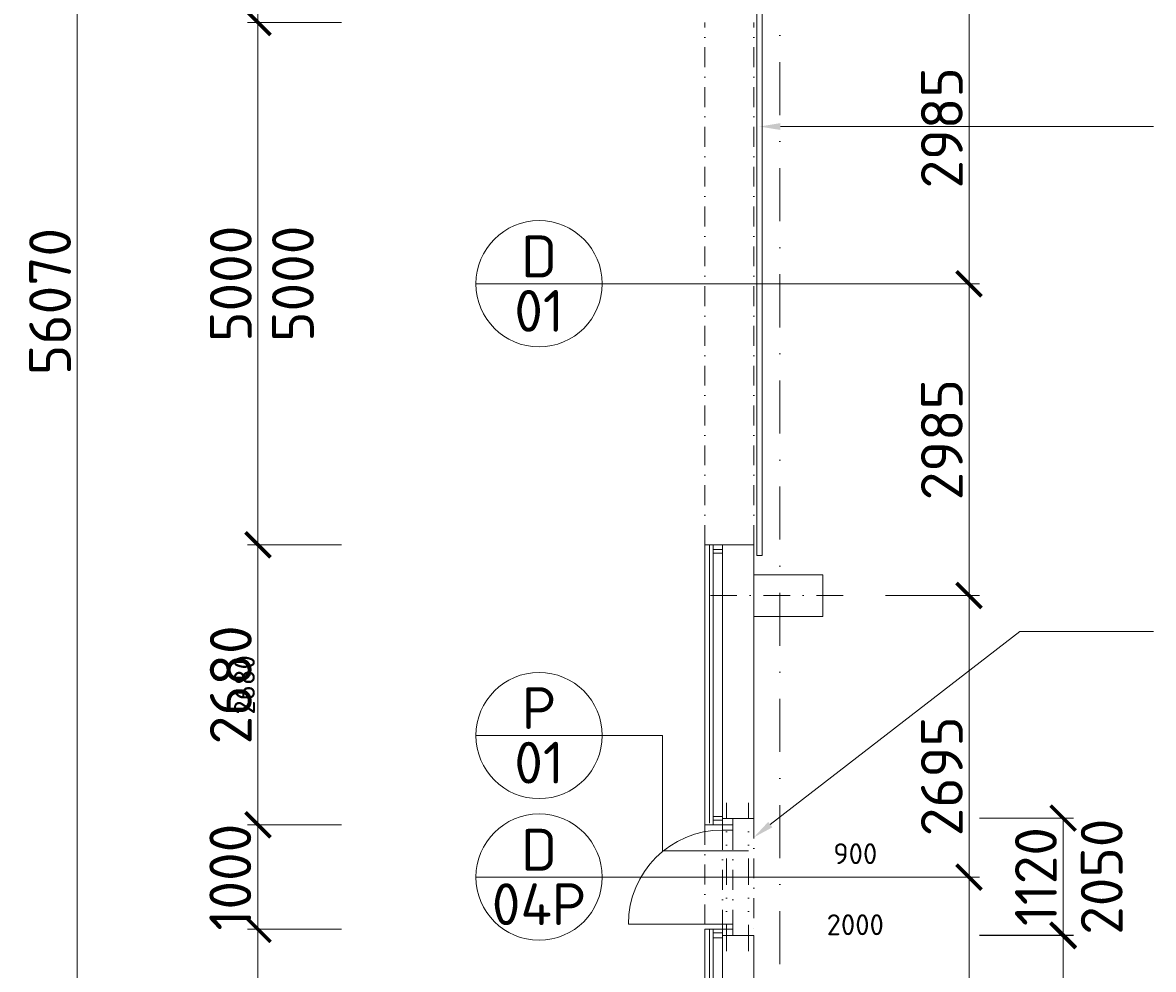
# Model space of a CAD drawing. Header units: millimetres. Extents: x -796345 to 3713765, y -2985421 to 2187451.
# Tile 103 of 256: x -1247 to 9574, y 47821 to 56885. Entities that reach past the tile are written whole.
import ezdxf
from ezdxf import colors
from ezdxf.entities.mleader import LeaderData, LeaderLine
from ezdxf.enums import TextEntityAlignment as Align
from ezdxf.math import Vec2, Vec3

# ---------------------------------------------------------------- set-up
doc = ezdxf.new("R2010")
doc.units = ezdxf.units.MM
doc.header["$PDMODE"] = 1
for name, pattern in [('CENTERX2', [101.6, 63.5, -12.7, 12.7, -12.7]), ('DASHDOT', [25.4, 12.7, -6.35, 0, -6.35]), ('DIVIDE', [31.75, 12.7, -6.35, 0, -6.35, 0, -6.35]), ('DĚLICÍX2', [63.5, 25.4, -12.7, 0, -12.7, 0, -12.7]), ('ČERCHOVANÁ', [25.4, 12.7, -6.35, 0, -6.35])]:
    doc.linetypes.add(name, pattern=pattern)
doc.layers.get('Defpoints').update_dxf_attribs({"color": 8})
for name, color, linetype, lineweight in [('A99_N_kce-nad-nevid', 7, 'DIVIDE', 20), ('A99_N_kce-nad-vid', 7, 'DASHDOT', 5), ('A99_N_kce-rez-sil', 6, 'Continuous', 18), ('A99_N_kce-rez-ten', 4, 'Continuous', 9), ('A99_N_koty-200', 5, 'Continuous', 5), ('A99_N_osy', 1, 'CENTERX2', 9), ('A99_N_sraf', 252, 'Continuous', 0), ('A99_N_txt-popis-50', 240, 'Continuous', 9), ('A99_N_vypln-dve', 5, 'Continuous', 5), ('A99_N_znaceni 200', 5, 'Continuous', 5), ('A99_S_kce-rez-sil', 7, 'Continuous', 15), ('A99_S_kce-rez-ten', 7, 'Continuous', 9), ('A99_S_sloupy', 7, 'Continuous', 5)]:
    doc.layers.add(name, color=color, linetype=linetype, lineweight=lineweight)
doc.styles.add('A99_kota', font='isocpeur.ttf', dxfattribs={"height": 2})
doc.styles.add('A99_popis', font='isocpeur.ttf')
doc.linetypes.add('IZOLACE', pattern='A,0.00254,-2.54,[134,ltypeshp.shx,S=2.54,R=0,X=-2.54,Y=0],-5.08,[134,ltypeshp.shx,S=2.54,R=180,X=2.54,Y=0],-2.54', length=10.16254)
doc.dimstyles.new('A99_kota_200 new', dxfattribs={"dimscale": 200, "dimtxt": 2, "dimasz": 1.2, "dimexe": 0.5, "dimexo": 1.5, "dimgap": 0.3, "dimtad": 1, "dimdec": 0, "dimzin": 3, "dimdsep": 46, "dimtxsty": 'A99_kota', "dimblk": 'ARCHTICK', "dimcen": 2.5, "dimazin": 2, "dimtfac": 0.75, "dimtdec": 0, "dimtmove": 2, "dimatfit": 0, "dimfxl": 4, "dimfxlon": 1, "dimtolj": 1, "dimtzin": 0, "dimlwd": 5, "dimlwe": 5, "dimarcsym": 0})

# ---------------------------------------------------------------- blocks, each defined once
blk = doc.blocks.new('_ArchTick')
at = {"color": 0, "linetype": 'ByBlock', "const_width": 0.15}
blk.add_lwpolyline([(-0.5, -0.5), (0.5, 0.5)], dxfattribs=at)
blk = doc.blocks.new('*D1755')
at = {"layer": 'A99_N_koty-200', "color": 0, "lineweight": 5}
for p, q in [((1405, 51885), (955, 51885)), ((1005, 51885), (1005, 49205)), ((1405, 49205), (955, 49205))]:
    blk.add_line(p, q, dxfattribs=at)
at = {"layer": 'Defpoints', "color": 0, "lineweight": 0}
for p in [(5280, 51885), (1005, 49205), (5280, 49205)]:
    blk.add_point(p, dxfattribs=at)
at = {"layer": 'A99_N_koty-200', "color": 0, "lineweight": 5, "xscale": 120, "yscale": 120, "zscale": 120}
for p, rotation in [((1005, 51885), 90), ((1005, 49205), 270)]:
    blk.add_blockref('_ArchTick', p, dxfattribs=dict(at, rotation=rotation))
at = {"layer": 'A99_N_koty-200', "color": 0, "insert": (875, 50545), "char_height": 200, "attachment_point": 5, "rotation": 90, "style": 'A99_kota'}
blk.add_mtext('\\A1;2680', dxfattribs=at)
blk = doc.blocks.new('*D293')
at = {"layer": 'A99_N_koty-200', "color": 0, "lineweight": 5, "transparency": 16777216}
for p, q in [((1805, 56885), (905, 56885)), ((1005, 56885), (1005, 51885)), ((1805, 51885), (905, 51885))]:
    blk.add_line(p, q, dxfattribs=at)
at = {"layer": 'Defpoints', "color": 0, "lineweight": 0, "transparency": 16777216}
for p in [(5280, 56885), (1005, 51885), (5280, 51885)]:
    blk.add_point(p, dxfattribs=at)
at = {"layer": 'A99_N_koty-200', "color": 0, "lineweight": 5, "transparency": 16777216, "xscale": 240, "yscale": 240, "zscale": 240}
for p, rotation in [((1005, 56885), 90), ((1005, 51885), 270)]:
    blk.add_blockref('_ArchTick', p, dxfattribs=dict(at, rotation=rotation))
at = {"layer": 'A99_N_koty-200', "color": 0, "transparency": 16777216, "insert": (745, 54385), "char_height": 400, "attachment_point": 5, "rotation": 90, "style": 'A99_kota'}
blk.add_mtext('\\A1;5000', dxfattribs=at)
blk = doc.blocks.new('*D296')
at = {"layer": 'A99_N_koty-200', "color": 0, "lineweight": 5, "transparency": 16777216}
for p, q in [((1805, 66160), (905, 66160)), ((1005, 66160), (1005, 56885)), ((1805, 56885), (905, 56885))]:
    blk.add_line(p, q, dxfattribs=at)
at = {"layer": 'Defpoints', "color": 0, "lineweight": 0, "transparency": 16777216}
for p in [(5280, 66160), (1005, 56885), (5280, 56885)]:
    blk.add_point(p, dxfattribs=at)
at = {"layer": 'A99_N_koty-200', "color": 0, "lineweight": 5, "transparency": 16777216, "xscale": 240, "yscale": 240, "zscale": 240}
for p, rotation in [((1005, 66160), 90), ((1005, 56885), 270)]:
    blk.add_blockref('_ArchTick', p, dxfattribs=dict(at, rotation=rotation))
at = {"layer": 'A99_N_koty-200', "color": 0, "transparency": 16777216, "insert": (745, 61522.5), "char_height": 400, "attachment_point": 5, "rotation": 90, "style": 'A99_kota'}
blk.add_mtext('\\A1;9275', dxfattribs=at)
blk = doc.blocks.new('*D297')
at = {"layer": 'A99_N_koty-200', "color": 0, "lineweight": 5, "transparency": 16777216}
for p, q in [((1805, 48205), (905, 48205)), ((1005, 48205), (1005, 45380)), ((1805, 45380), (905, 45380))]:
    blk.add_line(p, q, dxfattribs=at)
at = {"layer": 'Defpoints', "color": 0, "lineweight": 0, "transparency": 16777216}
for p in [(5280, 48205), (1005, 45380), (5280, 45380)]:
    blk.add_point(p, dxfattribs=at)
at = {"layer": 'A99_N_koty-200', "color": 0, "lineweight": 5, "transparency": 16777216, "xscale": 240, "yscale": 240, "zscale": 240}
for p, rotation in [((1005, 48205), 90), ((1005, 45380), 270)]:
    blk.add_blockref('_ArchTick', p, dxfattribs=dict(at, rotation=rotation))
at = {"layer": 'A99_N_koty-200', "color": 0, "transparency": 16777216, "insert": (745, 46792.5), "char_height": 400, "attachment_point": 5, "rotation": 90, "style": 'A99_kota'}
blk.add_mtext('\\A1;2825', dxfattribs=at)
blk = doc.blocks.new('*D317')
at = {"layer": 'A99_N_koty-200', "color": 0, "lineweight": 5, "transparency": 16777216}
for p, q in [((75, 82250), (-825, 82250)), ((-725, 26180), (-725, 82250)), ((75, 26180), (-825, 26180))]:
    blk.add_line(p, q, dxfattribs=at)
at = {"layer": 'Defpoints', "color": 0, "lineweight": 0, "transparency": 16777216}
for p in [(-725, 82250), (5280, 82250), (5280, 26180)]:
    blk.add_point(p, dxfattribs=at)
at = {"layer": 'A99_N_koty-200', "color": 0, "lineweight": 5, "transparency": 16777216, "xscale": 240, "yscale": 240, "zscale": 240}
for p, rotation in [((-725, 82250), 90), ((-725, 26180), 270)]:
    blk.add_blockref('_ArchTick', p, dxfattribs=dict(at, rotation=rotation))
at = {"layer": 'A99_N_koty-200', "color": 0, "transparency": 16777216, "insert": (-985, 54215), "char_height": 400, "attachment_point": 5, "rotation": 90, "style": 'A99_kota'}
blk.add_mtext('\\A1;56070', dxfattribs=at)
blk = doc.blocks.new('*U20')
at = {"color": 0, "linetype": 'ByBlock'}
blk.add_line((-3.02, 0), (3.02, 0), dxfattribs=at)
blk.add_circle((0, 0), 3.02, dxfattribs=at)
at = {"color": 0, "linetype": 'ByBlock', "style": 'A99_popis'}
for tag, p in [('KATEGORIE', (0, 1.31)), ('PRVEK', (0, -1.298))]:
    blk.add_attdef(tag, text='', height=2, dxfattribs=at).set_placement(p, align=Align.MIDDLE_CENTER)
blk = doc.blocks.new('*D340')
at = {"layer": 'A99_N_koty-200', "color": 0, "linetype": 'Continuous', "lineweight": 5, "transparency": 16777216}
for p, q in [((7010, 48705), (7910, 48705)), ((7810, 45380), (7810, 48705)), ((8610, 45380), (7710, 45380))]:
    blk.add_line(p, q, dxfattribs=at)
at = {"layer": 'Defpoints', "color": 0, "linetype": 'Continuous', "lineweight": 0, "transparency": 16777216}
for p in [(5750, 48705), (7810, 48705), (9384.5, 45380)]:
    blk.add_point(p, dxfattribs=at)
at = {"layer": 'A99_N_koty-200', "color": 0, "linetype": 'Continuous', "lineweight": 5, "transparency": 16777216, "xscale": 240, "yscale": 240, "zscale": 240}
for p, rotation in [((7810, 48705), 90), ((7810, 45380), 270)]:
    blk.add_blockref('_ArchTick', p, dxfattribs=dict(at, rotation=rotation))
at = {"layer": 'A99_N_koty-200', "color": 0, "linetype": 'Continuous', "lineweight": 5, "transparency": 16777216, "insert": (7550, 47042.5), "char_height": 400, "attachment_point": 5, "rotation": 90, "style": 'A99_kota'}
blk.add_mtext('\\A1;3325', dxfattribs=at)
blk = doc.blocks.new('*D375')
at = {"layer": 'A99_N_koty-200', "color": 0, "linetype": 'Continuous', "lineweight": 5, "ltscale": 0.5, "transparency": 16777216}
for p, q in [((7032.5, 57370), (7910, 57370)), ((7810, 57370), (7810, 54385)), ((7010, 54385), (7910, 54385))]:
    blk.add_line(p, q, dxfattribs=at)
at = {"layer": 'Defpoints', "color": 0, "linetype": 'Continuous', "lineweight": 0, "ltscale": 0.5, "transparency": 16777216}
for p in [(6732.5, 57370), (6000, 54385), (7810, 54385)]:
    blk.add_point(p, dxfattribs=at)
at = {"layer": 'A99_N_koty-200', "color": 0, "linetype": 'Continuous', "lineweight": 5, "ltscale": 0.5, "transparency": 16777216, "xscale": 240, "yscale": 240, "zscale": 240}
for p, rotation in [((7810, 57370), 90), ((7810, 54385), 270)]:
    blk.add_blockref('_ArchTick', p, dxfattribs=dict(at, rotation=rotation))
at = {"layer": 'A99_N_koty-200', "color": 0, "linetype": 'Continuous', "lineweight": 5, "ltscale": 0.5, "transparency": 16777216, "insert": (7550, 55877.5), "char_height": 400, "attachment_point": 5, "rotation": 90, "style": 'A99_kota'}
blk.add_mtext('\\A1;2985', dxfattribs=at)
blk = doc.blocks.new('*D376')
at = {"layer": 'A99_N_koty-200', "color": 0, "linetype": 'Continuous', "lineweight": 5, "ltscale": 0.5, "transparency": 16777216}
for p, q in [((7010, 54385), (7910, 54385)), ((7810, 51400), (7810, 54385)), ((7010, 51400), (7910, 51400))]:
    blk.add_line(p, q, dxfattribs=at)
at = {"layer": 'Defpoints', "color": 0, "linetype": 'Continuous', "lineweight": 0, "ltscale": 0.5, "transparency": 16777216}
for p in [(6000, 54385), (7810, 54385), (6410, 51400)]:
    blk.add_point(p, dxfattribs=at)
at = {"layer": 'A99_N_koty-200', "color": 0, "linetype": 'Continuous', "lineweight": 5, "ltscale": 0.5, "transparency": 16777216, "xscale": 240, "yscale": 240, "zscale": 240}
for p, rotation in [((7810, 54385), 90), ((7810, 51400), 270)]:
    blk.add_blockref('_ArchTick', p, dxfattribs=dict(at, rotation=rotation))
at = {"layer": 'A99_N_koty-200', "color": 0, "linetype": 'Continuous', "lineweight": 5, "ltscale": 0.5, "transparency": 16777216, "insert": (7550, 52892.5), "char_height": 400, "attachment_point": 5, "rotation": 90, "style": 'A99_kota'}
blk.add_mtext('\\A1;2985', dxfattribs=at)
blk = doc.blocks.new('*D377')
at = {"layer": 'A99_N_koty-200', "color": 0, "lineweight": 5, "transparency": 16777216}
for p, q in [((7910, 49270), (8810, 49270)), ((8710, 49270), (8710, 48150)), ((7910, 48150), (8810, 48150))]:
    blk.add_line(p, q, dxfattribs=at)
at = {"layer": 'Defpoints', "color": 0, "lineweight": 0, "transparency": 16777216}
for p in [(5550, 49270), (5550, 48150), (8710, 48150)]:
    blk.add_point(p, dxfattribs=at)
at = {"layer": 'A99_N_koty-200', "color": 0, "lineweight": 5, "transparency": 16777216, "xscale": 240, "yscale": 240, "zscale": 240}
for p, rotation in [((8710, 49270), 90), ((8710, 48150), 270)]:
    blk.add_blockref('_ArchTick', p, dxfattribs=dict(at, rotation=rotation))
at = {"layer": 'A99_N_koty-200', "color": 0, "transparency": 16777216, "insert": (8450, 48710), "char_height": 400, "attachment_point": 5, "rotation": 90, "style": 'A99_kota'}
blk.add_mtext('\\A1;1120', dxfattribs=at)
blk = doc.blocks.new('*D378')
at = {"layer": 'A99_N_koty-200', "color": 0, "lineweight": 5, "transparency": 16777216}
for p, q in [((7910, 48145), (8810, 48145)), ((8710, 48145), (8710, 45970)), ((7910, 45970), (8810, 45970))]:
    blk.add_line(p, q, dxfattribs=at)
at = {"layer": 'Defpoints', "color": 0, "lineweight": 0, "transparency": 16777216}
for p in [(5750, 48145), (6250, 45970), (8710, 45970)]:
    blk.add_point(p, dxfattribs=at)
at = {"layer": 'A99_N_koty-200', "color": 0, "lineweight": 5, "transparency": 16777216, "xscale": 240, "yscale": 240, "zscale": 240}
for p, rotation in [((8710, 48145), 90), ((8710, 45970), 270)]:
    blk.add_blockref('_ArchTick', p, dxfattribs=dict(at, rotation=rotation))
at = {"layer": 'A99_N_koty-200', "color": 0, "transparency": 16777216, "insert": (8450, 47057.5), "char_height": 400, "attachment_point": 5, "rotation": 90, "style": 'A99_kota'}
blk.add_mtext('\\A1;2175', dxfattribs=at)
blk = doc.blocks.new('*D379')
at = {"layer": 'A99_N_koty-200', "color": 0, "linetype": 'Continuous', "lineweight": 5, "ltscale": 0.5, "transparency": 16777216}
for p, q in [((7010, 51400), (7910, 51400)), ((7810, 51400), (7810, 48705)), ((7670, 48705), (7910, 48705))]:
    blk.add_line(p, q, dxfattribs=at)
at = {"layer": 'Defpoints', "color": 0, "linetype": 'Continuous', "lineweight": 0, "ltscale": 0.5, "transparency": 16777216}
for p in [(6410, 51400), (7370, 48705), (7810, 48705)]:
    blk.add_point(p, dxfattribs=at)
at = {"layer": 'A99_N_koty-200', "color": 0, "linetype": 'Continuous', "lineweight": 5, "ltscale": 0.5, "transparency": 16777216, "xscale": 240, "yscale": 240, "zscale": 240}
for p, rotation in [((7810, 51400), 90), ((7810, 48705), 270)]:
    blk.add_blockref('_ArchTick', p, dxfattribs=dict(at, rotation=rotation))
at = {"layer": 'A99_N_koty-200', "color": 0, "linetype": 'Continuous', "lineweight": 5, "ltscale": 0.5, "transparency": 16777216, "insert": (7550, 49670), "char_height": 400, "attachment_point": 5, "rotation": 90, "style": 'A99_kota'}
blk.add_mtext('\\A1;2695', dxfattribs=at)
blk = doc.blocks.new('*D381')
at = {"layer": 'A99_N_koty-200', "color": 0, "linetype": 'Continuous', "lineweight": 5, "ltscale": 0.5, "transparency": 16777216}
for p, q in [((1805, 49205), (905, 49205)), ((1005, 49205), (1005, 48205)), ((1805, 48205), (905, 48205))]:
    blk.add_line(p, q, dxfattribs=at)
at = {"layer": 'Defpoints', "color": 0, "linetype": 'Continuous', "lineweight": 0, "ltscale": 0.5, "transparency": 16777216}
for p in [(5280, 49205), (1005, 48205), (5280, 48205)]:
    blk.add_point(p, dxfattribs=at)
at = {"layer": 'A99_N_koty-200', "color": 0, "linetype": 'Continuous', "lineweight": 5, "ltscale": 0.5, "transparency": 16777216, "xscale": 240, "yscale": 240, "zscale": 240}
for p, rotation in [((1005, 49205), 90), ((1005, 48205), 270)]:
    blk.add_blockref('_ArchTick', p, dxfattribs=dict(at, rotation=rotation))
at = {"layer": 'A99_N_koty-200', "color": 0, "linetype": 'Continuous', "lineweight": 5, "ltscale": 0.5, "transparency": 16777216, "insert": (740, 48705), "char_height": 400, "attachment_point": 5, "rotation": 90, "style": 'A99_kota'}
blk.add_mtext('\\A1;1000', dxfattribs=at)
blk = doc.blocks.new('*D382')
at = {"layer": 'A99_N_koty-200', "color": 0, "linetype": 'Continuous', "lineweight": 5, "ltscale": 0.5, "transparency": 16777216}
for p, q in [((1805, 51885), (905, 51885)), ((1005, 51885), (1005, 49205)), ((1805, 49205), (905, 49205))]:
    blk.add_line(p, q, dxfattribs=at)
at = {"layer": 'Defpoints', "color": 0, "linetype": 'Continuous', "lineweight": 0, "ltscale": 0.5, "transparency": 16777216}
for p in [(5280, 51885), (1005, 49205), (5280, 49205)]:
    blk.add_point(p, dxfattribs=at)
at = {"layer": 'A99_N_koty-200', "color": 0, "linetype": 'Continuous', "lineweight": 5, "ltscale": 0.5, "transparency": 16777216, "xscale": 240, "yscale": 240, "zscale": 240}
for p, rotation in [((1005, 51885), 90), ((1005, 49205), 270)]:
    blk.add_blockref('_ArchTick', p, dxfattribs=dict(at, rotation=rotation))
at = {"layer": 'A99_N_koty-200', "color": 0, "linetype": 'Continuous', "lineweight": 5, "ltscale": 0.5, "transparency": 16777216, "insert": (745, 50545), "char_height": 400, "attachment_point": 5, "rotation": 90, "style": 'A99_kota'}
blk.add_mtext('\\A1;2680', dxfattribs=at)

msp = doc.modelspace()

# ---------------------------------------------------------------- linework, layer by layer
at = {"layer": 'A99_N_kce-nad-nevid', "color": 1, "linetype": 'DĚLICÍX2', "lineweight": 13, "ltscale": 10}
for points in [[(5490, 47995), (5490, 49415)], [(5700, 47995), (5700, 49415)]]:
    msp.add_lwpolyline(points, dxfattribs=at)
at = {"layer": 'A99_N_kce-nad-vid', "color": 1, "linetype": 'ČERCHOVANÁ', "ltscale": 15}
for p, q in [((5280, 51885), (5280, 56885)), ((5750, 51885), (5750, 56885)), ((5750, 49265), (5750, 48145)), ((5280, 49205), (5280, 48205)), ((5450, 49155), (5450, 48255)), ((5550, 49155), (5550, 48255))]:
    msp.add_line(p, q, dxfattribs=at)
at = {"layer": 'A99_N_kce-rez-sil', "linetype": 'Continuous', "lineweight": 15}
for points in [[(5280, 49205), (5280, 51885), (5750, 51885)], [(5550, 49205), (5550, 49265)], [(5550, 49205), (5280, 49205)], [(5550, 48205), (5280, 48205)], [(5280, 45380), (5280, 48205)], [(5550, 48205), (5550, 48145)]]:
    msp.add_lwpolyline(points, dxfattribs=at)
at = {"layer": 'A99_N_kce-rez-ten', "linetype": 'Continuous'}
for points in [[(5360, 49205), (5360, 51885), (5360, 51885)], [(5360, 51805), (5360, 51805), (5450, 51805)], [(5360, 49285), (5450, 49285)], [(5360, 45380), (5360, 48205)], [(5550, 48205), (5550, 48255)], [(5360, 48125), (5450, 48125)]]:
    msp.add_lwpolyline(points, dxfattribs=at)
at = {"layer": 'A99_N_kce-rez-ten', "linetype": 'Continuous', "lineweight": 5, "ltscale": 0.5}
msp.add_lwpolyline([(5450, 49305), (5450, 49205)], dxfattribs=at)
at = {"layer": 'A99_N_kce-rez-ten', "linetype": 'Continuous'}
for points in [[(5450, 49205), (5550, 49205), (5550, 49155), (5450, 49155)], [(5450, 48205), (5550, 48205), (5550, 48255), (5450, 48255)]]:
    msp.add_lwpolyline(points, close=True, dxfattribs=at)
at = {"layer": 'A99_N_koty-200'}
for points in [[(4299.1, 54385), (7355, 54385)], [(4299.1, 50060), (4875, 50060)], [(4875, 50060), (4875, 48955), (5700, 48955)], [(4299, 48705), (7370, 48705)]]:
    msp.add_lwpolyline(points, dxfattribs=at)
at = {"layer": 'A99_N_osy', "linetype": 'DASHDOT', "ltscale": 40}
msp.add_line((6000, 100200), (6000, 25785), dxfattribs=at)
at = {"layer": 'A99_N_osy', "linetype": 'DASHDOT', "ltscale": 20}
msp.add_lwpolyline([(6605, 51400), (5240, 51400)], dxfattribs=at)
at = {"layer": 'A99_N_sraf', "color": 1, "linetype": 'IZOLACE', "lineweight": 0, "ltscale": 3}
for points in [[(5325, 51885), (5325, 49220)], [(5360, 51840), (5450, 51840)], [(5450, 49250), (5360, 49250)], [(5327.5, 45380), (5327.5, 48205)], [(5450, 48170), (5360, 48170)]]:
    msp.add_lwpolyline(points, dxfattribs=at)
at = {"layer": 'A99_N_vypln-dve', "color": 1, "linetype": 'Continuous'}
msp.add_line((5550, 48255), (4550, 48255), dxfattribs=at)
msp.add_lwpolyline([(5780, 56985), (5830, 56985), (5830, 51785), (5780, 51785)], close=True, dxfattribs=at)
msp.add_lwpolyline([(5550, 49205), (5550, 49155)], dxfattribs=at)
msp.add_arc((5450, 48255), 900, 90, 180, dxfattribs=at)
at = {"layer": 'A99_S_kce-rez-sil', "linetype": 'Continuous'}
for p, q in [((5450, 51805), (5450, 49265)), ((5450, 48145), (5450, 38915))]:
    msp.add_line(p, q, dxfattribs=at)
at = {"layer": 'A99_S_kce-rez-ten', "linetype": 'Continuous', "lineweight": 5, "ltscale": 0.5}
for points in [[(5450, 51805), (5450, 51885)], [(5450, 49265), (5550, 49265)], [(5450, 48145), (5450, 48205)], [(5550, 48145), (5450, 48145)]]:
    msp.add_lwpolyline(points, dxfattribs=at)
at = {"layer": 'A99_S_sloupy', "linetype": 'Continuous', "lineweight": 20, "ltscale": 2}
for points in [[(5750, 51600), (5750, 51885)], [(5750, 51600), (6410, 51600), (6410, 51200), (5750, 51200)], [(5750, 51200), (5750, 49265)], [(5550, 49265), (5550, 49265), (5750, 49265)], [(5550, 48145), (5550, 48145), (5750, 48145)], [(5750, 46130), (5750, 46130), (5750, 48145)]]:
    msp.add_lwpolyline(points, dxfattribs=at)
at = {"layer": 'A99_S_sloupy', "ltscale": 2}
msp.add_lwpolyline([(6410, 51200), (5750, 51200), (5750, 51600), (6410, 51600)], close=True, dxfattribs=at)

# ---------------------------------------------------------------- block references
at = {"layer": 'A99_N_znaceni 200', "xscale": 200, "yscale": 200, "zscale": 200}
for p, values in [((3695.1, 54385), {'KATEGORIE': 'D', 'PRVEK': '01'}), ((3695.1, 50060), {'KATEGORIE': 'P', 'PRVEK': '01'}), ((3695.1, 48705), {'KATEGORIE': 'D', 'PRVEK': '04P'})]:
    msp.add_blockref('*U20', p, dxfattribs=at).add_auto_attribs(values)

# ---------------------------------------------------------------- texts
at = {"layer": 'A99_N_koty-200', "style": 'A99_kota'}
for s, p in [('5000', (1539.7, 54385)), ('2050', (9280, 48708.8))]:
    msp.add_text(s, height=400, rotation=90, dxfattribs=at).set_placement(p, align=Align.CENTER)
for s, p in [('900', (6721.3, 48828.8)), ('2000', (6721.3, 48148.8))]:
    msp.add_text(s, height=200, dxfattribs=at).set_placement(p, align=Align.CENTER)

# ---------------------------------------------------------------- dimensions: what is measured, and where the dimension line sits
at = {"layer": 'A99_N_koty-200'}
for base, p1, p2, override, picture, middle in [((-725, 82250), (5280, 26180), (5280, 82250), {"dimscale": 0, "dimtix": 1, "dimtofl": 1, "dimtmove": 2, "dimatfit": 3}, '*D317', (-985, 54215)), ((1005, 56885), (5280, 66160), (5280, 56885), {"dimscale": 0, "dimtix": 1, "dimtofl": 1, "dimtmove": 1, "dimatfit": 0}, '*D296', (745, 61522.5)), ((1005, 51885), (5280, 56885), (5280, 51885), {"dimscale": 0, "dimtix": 1, "dimtofl": 1, "dimtmove": 1, "dimatfit": 1}, '*D293', (745, 54385)), ((1005, 49205), (5280, 51885), (5280, 49205), {"dimscale": 0, "dimtix": 1, "dimtofl": 1, "dimtmove": 1, "dimatfit": 1}, '*D1755', (875, 50545)), ((8710, 48150), (5550, 49270), (5550, 48150), {"dimscale": 0, "dimtix": 1, "dimtofl": 1, "dimtmove": 1, "dimatfit": 0}, '*D377', (8450, 48710)), ((1005, 45380), (5280, 48205), (5280, 45380), {"dimscale": 0, "dimtix": 1, "dimtofl": 1, "dimtmove": 1, "dimatfit": 0}, '*D297', (745, 46792.5)), ((8710, 45970), (5750, 48145), (6250, 45970), {"dimscale": 0, "dimtix": 1, "dimtofl": 1, "dimtmove": 1, "dimatfit": 0}, '*D378', (8450, 47057.5))]:
    dim = msp.add_linear_dim(base=base, p1=p1, p2=p2, angle=90, dimstyle='A99_kota_200 new', override=override, dxfattribs=at)
    dim.commit()
    dim.dimension.update_dxf_attribs({"geometry": picture, "text_midpoint": middle})
at = {"layer": 'A99_N_koty-200', "linetype": 'Continuous', "lineweight": 5, "ltscale": 0.5}
for base, p1, p2, angle, picture, middle in [((7810, 54385), (6732.5, 57370), (6000, 54385), 90, '*D375', (7550, 55877.5)), ((7810, 54385), (6410, 51400), (6000, 54385), 270, '*D376', (7550, 52892.5)), ((1005, 49205), (5280, 51885), (5280, 49205), 90, '*D382', (745, 50545))]:
    dim = msp.add_linear_dim(base=base, p1=p1, p2=p2, angle=angle, dimstyle='A99_kota_200 new', override={"dimscale": 0, "dimtix": 0, "dimtofl": 1, "dimtmove": 2, "dimatfit": 0}, dxfattribs=at)
    dim.commit()
    dim.dimension.update_dxf_attribs({"geometry": picture, "text_midpoint": middle})
for base, p1, p2, picture, middle in [((7810, 48705), (6410, 51400), (7370, 48705), '*D379', (7550, 49670)), ((1005, 48205), (5280, 49205), (5280, 48205), '*D381', (740, 48705))]:
    dim = msp.add_linear_dim(base=base, p1=p1, p2=p2, angle=90, dimstyle='A99_kota_200 new', override={"dimscale": 0, "dimtix": 0, "dimtofl": 1, "dimtmove": 2, "dimatfit": 0}, dxfattribs=at)
    dim.commit()
    dim.dimension.update_dxf_attribs({"geometry": picture, "text_midpoint": middle, "dimtype": 128})
at = {"layer": 'A99_N_koty-200', "linetype": 'Continuous', "lineweight": 5}
dim = msp.add_linear_dim(base=(7810, 48705), p1=(9384.5, 45380), p2=(5750, 48705), angle=90, dimstyle='A99_kota_200 new', override={"dimscale": 0, "dimtix": 0, "dimtofl": 1, "dimtmove": 2, "dimatfit": 0}, dxfattribs=at)
dim.commit()
dim.dimension.update_dxf_attribs({"geometry": '*D340', "text_midpoint": (7550, 47042.5)})

# ---------------------------------------------------------------- leaders
at = {"layer": 'A99_N_txt-popis-50', "lineweight": 9}
ml = msp.add_multileader_mtext('Standard', dxfattribs=at)
ml.set_content('\\A1;{\\C256;výměna stávajících vrat za nová sekční vrata}', color=1, style='A99_popis')
ml.set_leader_properties(color=256, linetype='ByLayer', lineweight=-1)
ml.build(insert=Vec2(0, 0))
ml.multileader.update_dxf_attribs({"dogleg_length": 6.4, "arrow_head_size": 200, "scale": 200})
ctx = ml.context
ctx.base_point, ctx.scale, ctx.char_height, ctx.arrow_head_size, ctx.landing_gap_size, ctx.plane_origin = Vec3(9575, 55890), 200, 400, 200, 400, Vec3(8542.5, 47795)
notes = []
notes.append((ctx, [(0, (1, 1, 0), (8295, 55890), (1, 0), 1280, [(0, [(5805, 55890)], 0, [])])]))
ctx.mtext.insert, ctx.mtext.width, ctx.mtext.flow_direction = Vec3(9975, 56150), 30.696, 5
ml = msp.add_multileader_mtext('Standard', dxfattribs=at)
ml.set_content('\\A1;{\\C256;osazení nových dveří (požární únik)}', color=1, style='A99_popis')
ml.set_leader_properties(color=256, linetype='ByLayer', lineweight=-1)
ml.build(insert=Vec2(0, 0))
ml.multileader.update_dxf_attribs({"dogleg_length": 6.4, "arrow_head_size": 200, "scale": 200})
ctx = ml.context
ctx.base_point, ctx.scale, ctx.char_height, ctx.arrow_head_size, ctx.landing_gap_size, ctx.plane_origin = Vec3(9575, 51055), 200, 400, 200, 400, Vec3(8542.5, 42525.8)
notes.append((ctx, [(0, (1, 1, 0), (8295, 51055), (1, 0), 1280, [(0, [(5750, 49085)], 0, [])])]))
ctx.mtext.insert, ctx.mtext.width, ctx.mtext.flow_direction = Vec3(9975, 51315), 12217.24, 5
for ctx, leaders in notes:
    for number, flags, end, landing, length, lines in leaders:
        leader = LeaderData()
        leader.index, (leader.has_last_leader_line, leader.has_dogleg_vector, leader.attachment_direction) = number, flags
        leader.last_leader_point, leader.dogleg_vector, leader.dogleg_length = Vec3(end), Vec3(landing), length
        for number, points, colour, breaks in lines:
            line = LeaderLine()
            line.index, line.vertices, line.color, line.breaks = number, Vec3.list(points), colors.encode_raw_color(colour), breaks
            leader.lines.append(line)
        ctx.leaders.append(leader)

doc.saveas('drawing.dxf')
